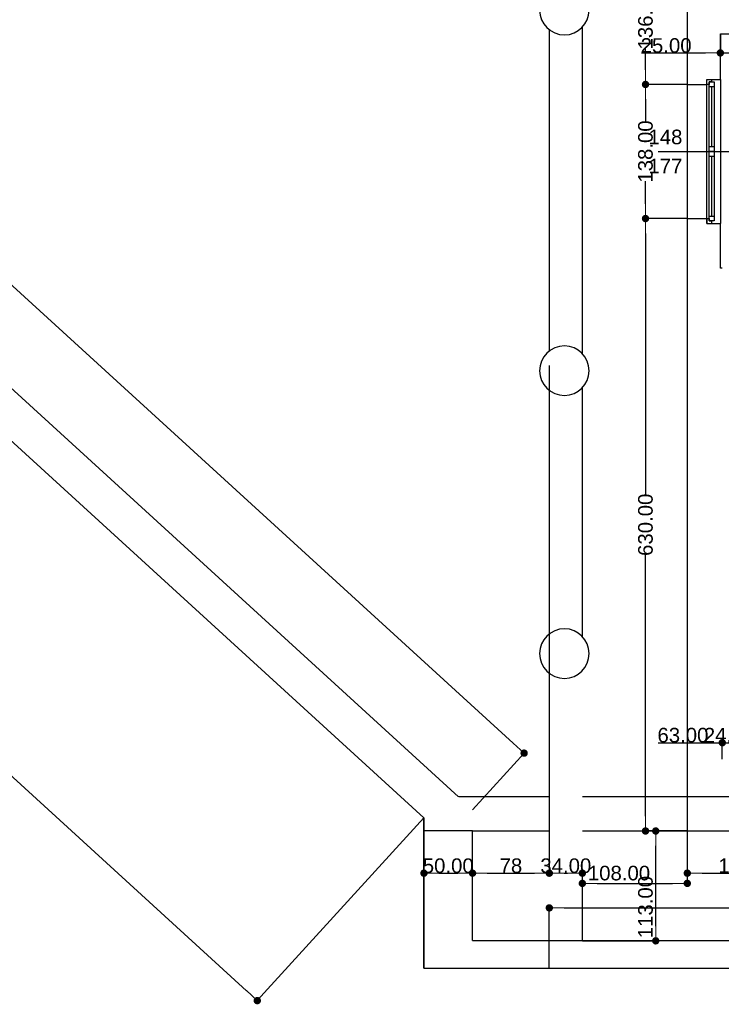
# Model space of a CAD drawing. Header units: millimetres. Extents: x -166872 to -65719, y 14266 to 44345.
# Tile 2 of 65: x -145708 to -138488, y 14266 to 24395. Entities that reach past the tile are written whole.
import ezdxf

# ---------------------------------------------------------------- set-up
doc = ezdxf.new("R2010")
doc.units = ezdxf.units.MM
doc.header["$MEASUREMENT"] = 0
doc.linetypes.add('Wipeout_Contour', pattern=[1000, 0, -1000])
for name, color, linetype in [('Obiekt', 7, 'Continuous'), ('Okno', 7, 'Continuous'), ('Strop', 7, 'Continuous'), ('Słup', 7, 'Continuous'), ('Wymiary', 63, 'Continuous'), ('Ściana', 7, 'Continuous')]:
    doc.layers.add(name, color=color, linetype=linetype)
doc.styles.add('Arial', font='txt')
doc.dimstyles.new('GENERATED_STYLE__1', dxfattribs={"dimtxt": 150, "dimasz": 152, "dimexe": 0.18, "dimexo": 0, "dimgap": 0.09, "dimtad": 1, "dimtih": 1, "dimtoh": 1, "dimlfac": 0.1, "dimzin": 0, "dimdsep": 46, "dimtxsty": 'Arial', "dimblk": 'ARROWHEAD_11', "dimblk1": 'ARROWHEAD_11', "dimblk2": 'ARROWHEAD_11', "dimcen": 0.09, "dimclrd": 114, "dimclre": 114, "dimclrt": 114, "dimazin": 0, "dimtfac": 1, "dimtdec": 4, "dimtmove": 0, "dimatfit": 3, "dimfxl": 1, "dimtolj": 1, "dimtzin": 0, "dimarcsym": 0})
doc.dimstyles.new('GENERATED_STYLE__2', dxfattribs={"dimtxt": 150, "dimasz": 152, "dimexe": 0.18, "dimexo": 0, "dimgap": 0.09, "dimtad": 1, "dimlfac": 0.1, "dimzin": 0, "dimdsep": 46, "dimtxsty": 'Arial', "dimblk": 'ARROWHEAD_11', "dimblk1": 'ARROWHEAD_11', "dimblk2": 'ARROWHEAD_11', "dimcen": 0.09, "dimclrd": 114, "dimclre": 114, "dimclrt": 114, "dimazin": 0, "dimtfac": 1, "dimtdec": 4, "dimtmove": 0, "dimatfit": 3, "dimfxl": 1, "dimtolj": 1, "dimtzin": 0, "dimarcsym": 0})
doc.dimstyles.new('GENERATED_STYLE__3', dxfattribs={"dimtxt": 150, "dimasz": 152, "dimexe": 0.18, "dimexo": 0, "dimgap": 0.09, "dimtad": 1, "dimlfac": 0.1, "dimzin": 0, "dimdsep": 46, "dimtxsty": 'Arial', "dimblk": 'ARROWHEAD_11', "dimblk1": 'ARROWHEAD_11', "dimblk2": 'ARROWHEAD_11', "dimcen": 0.09, "dimclrd": 114, "dimclre": 114, "dimclrt": 114, "dimazin": 0, "dimtfac": 1, "dimtdec": 4, "dimtmove": 2, "dimatfit": 3, "dimfxl": 1, "dimtolj": 1, "dimtzin": 0, "dimarcsym": 0})
doc.dimstyles.new('GENERATED_STYLE__4', dxfattribs={"dimtxt": 150, "dimasz": 152, "dimexe": 0.18, "dimexo": 0, "dimgap": 0.09, "dimtad": 1, "dimtih": 1, "dimtoh": 1, "dimlfac": 0.1, "dimzin": 0, "dimdsep": 46, "dimtxsty": 'Arial', "dimblk": 'ARROWHEAD_11', "dimblk1": 'ARROWHEAD_11', "dimblk2": 'ARROWHEAD_11', "dimcen": 0.09, "dimclrd": 114, "dimclre": 114, "dimclrt": 114, "dimazin": 0, "dimtfac": 1, "dimtdec": 4, "dimtmove": 2, "dimatfit": 3, "dimfxl": 1, "dimtolj": 1, "dimtzin": 0, "dimarcsym": 0})

# ---------------------------------------------------------------- blocks, each defined once
blk = doc.blocks.new('ARROWHEAD_11')
at = {"color": 0, "linetype": 'Continuous', "lineweight": 0}
blk.add_line((0, 0), (-1, 0), dxfattribs=at)
at = {"color": 0, "linetype": 'Continuous', "lineweight": 0, "const_width": 0.25, "flags": 128}
blk.add_lwpolyline([(-0.125, 0, 1), (0.125, 0, 1)], format="xyb", close=True, dxfattribs=at)
blk = doc.blocks.new('*D5621')
at = {"layer": 'Defpoints', "color": 0}
for p in [(-137848, 16957), (-138478, 16789), (-137848, 16789)]:
    blk.add_point(p, dxfattribs=at)
at = {"layer": 'Wymiary', "color": 114, "lineweight": -2}
for p, q in [((-139137, 16957), (-138630, 16957)), ((-138630, 16957), (-138478, 16957)), ((-138478, 16789), (-138478, 16957)), ((-138326, 16957), (-138000, 16957)), ((-137848, 16789), (-137848, 16957))]:
    blk.add_line(p, q, dxfattribs=at)
at = {"layer": 'Wymiary', "color": 114, "lineweight": -2, "xscale": 152, "yscale": 152, "zscale": 152, "rotation": 180}
blk.add_blockref('ARROWHEAD_11', (-138478, 16957), dxfattribs=at)
at = {"layer": 'Wymiary', "color": 114, "lineweight": -2, "xscale": 152, "yscale": 152, "zscale": 152}
blk.add_blockref('ARROWHEAD_11', (-137848, 16957), dxfattribs=at)
at = {"layer": 'Wymiary', "color": 114, "lineweight": 13, "insert": (-138883, 17034), "char_height": 150, "attachment_point": 5, "style": 'Arial'}
blk.add_mtext('\\A1;63.00', dxfattribs=at)
blk = doc.blocks.new('*D5622')
at = {"layer": 'Defpoints', "color": 0}
for p in [(-137608, 16957), (-137848, 16789), (-137608, 16399)]:
    blk.add_point(p, dxfattribs=at)
at = {"layer": 'Wymiary', "color": 114, "lineweight": -2}
for p, q in [((-138660, 16957), (-138152, 16957)), ((-138152, 16957), (-138000, 16957)), ((-137848, 16789), (-137848, 16957)), ((-137848, 16957), (-137608, 16957)), ((-137608, 16399), (-137608, 16957)), ((-137456, 16957), (-137304, 16957))]:
    blk.add_line(p, q, dxfattribs=at)
at = {"layer": 'Wymiary', "color": 114, "lineweight": -2, "xscale": 152, "yscale": 152, "zscale": 152}
blk.add_blockref('ARROWHEAD_11', (-137848, 16957), dxfattribs=at)
at = {"layer": 'Wymiary', "color": 114, "lineweight": -2, "xscale": 152, "yscale": 152, "zscale": 152, "rotation": 180}
blk.add_blockref('ARROWHEAD_11', (-137608, 16957), dxfattribs=at)
at = {"layer": 'Wymiary', "color": 114, "lineweight": 13, "insert": (-138406, 17034), "char_height": 150, "attachment_point": 5, "style": 'Arial'}
blk.add_mtext('\\A1;24.00', dxfattribs=at)
blk = doc.blocks.new('*D5610')
at = {"layer": 'Defpoints', "color": 0}
for p in [(-138498, 24249), (-138248, 24249), (-138248, 24053)]:
    blk.add_point(p, dxfattribs=at)
at = {"layer": 'Wymiary', "color": 114, "lineweight": -2}
for p, q in [((-138498, 24249), (-138498, 24053)), ((-138248, 24249), (-138248, 24053)), ((-139310, 24053), (-138802, 24053)), ((-138802, 24053), (-138650, 24053)), ((-138498, 24053), (-138248, 24053)), ((-138096, 24053), (-137944, 24053))]:
    blk.add_line(p, q, dxfattribs=at)
at = {"layer": 'Wymiary', "color": 114, "lineweight": -2, "xscale": 152, "yscale": 152, "zscale": 152}
blk.add_blockref('ARROWHEAD_11', (-138498, 24053), dxfattribs=at)
at = {"layer": 'Wymiary', "color": 114, "lineweight": -2, "xscale": 152, "yscale": 152, "zscale": 152, "rotation": 180}
blk.add_blockref('ARROWHEAD_11', (-138248, 24053), dxfattribs=at)
at = {"layer": 'Wymiary', "color": 114, "lineweight": 13, "insert": (-139056, 24129), "char_height": 150, "attachment_point": 5, "style": 'Arial'}
blk.add_mtext('\\A1;25.00', dxfattribs=at)
blk = doc.blocks.new('*D5776')
at = {"layer": 'Defpoints', "color": 0}
for p in [(-139163, 16049), (-138838, 16049), (-139918, 14919)]:
    blk.add_point(p, dxfattribs=at)
at = {"layer": 'Wymiary', "color": 114, "lineweight": -2}
for p, q in [((-138838, 16049), (-139164, 16049)), ((-139163, 15071), (-139163, 15897)), ((-139918, 14919), (-139163, 14919))]:
    blk.add_line(p, q, dxfattribs=at)
at = {"layer": 'Wymiary', "color": 114, "lineweight": -2, "xscale": 152, "yscale": 152, "zscale": 152}
for p, rotation in [((-139163, 16049), 90), ((-139163, 14919), 270)]:
    blk.add_blockref('ARROWHEAD_11', p, dxfattribs=dict(at, rotation=rotation))
at = {"layer": 'Wymiary', "color": 114, "lineweight": 13, "insert": (-139268, 15266), "char_height": 150, "attachment_point": 5, "rotation": 90, "style": 'Arial'}
blk.add_mtext('\\A1;113.00', dxfattribs=at)
blk = doc.blocks.new('*D5777')
at = {"layer": 'Defpoints', "color": 0}
for p in [(-139268, 22349), (-138838, 22349), (-138838, 16049)]:
    blk.add_point(p, dxfattribs=at)
at = {"layer": 'Wymiary', "color": 114, "lineweight": -2}
for p, q in [((-138838, 22349), (-139269, 22349)), ((-139268, 22197), (-139268, 19511)), ((-139268, 16201), (-139268, 18888)), ((-138838, 16049), (-139269, 16049))]:
    blk.add_line(p, q, dxfattribs=at)
at = {"layer": 'Wymiary', "color": 114, "lineweight": -2, "xscale": 152, "yscale": 152, "zscale": 152}
for p, rotation in [((-139268, 22349), 90), ((-139268, 16049), 270)]:
    blk.add_blockref('ARROWHEAD_11', p, dxfattribs=dict(at, rotation=rotation))
at = {"layer": 'Wymiary', "color": 114, "lineweight": 13, "insert": (-139268, 19199), "char_height": 150, "attachment_point": 5, "rotation": 90, "style": 'Arial'}
blk.add_mtext('\\A1;630.00', dxfattribs=at)
blk = doc.blocks.new('*D5778')
at = {"layer": 'Defpoints', "color": 0}
for p in [(-139268, 23729), (-138838, 23729), (-138838, 22349)]:
    blk.add_point(p, dxfattribs=at)
at = {"layer": 'Wymiary', "color": 114, "lineweight": -2}
for p, q in [((-138838, 23729), (-139269, 23729)), ((-139268, 23577), (-139268, 23343)), ((-139268, 22501), (-139268, 22735)), ((-138838, 22349), (-139269, 22349))]:
    blk.add_line(p, q, dxfattribs=at)
at = {"layer": 'Wymiary', "color": 114, "lineweight": -2, "xscale": 152, "yscale": 152, "zscale": 152}
for p, rotation in [((-139268, 23729), 90), ((-139268, 22349), 270)]:
    blk.add_blockref('ARROWHEAD_11', p, dxfattribs=dict(at, rotation=rotation))
at = {"layer": 'Wymiary', "color": 114, "lineweight": 13, "insert": (-139268, 23039), "char_height": 150, "attachment_point": 5, "rotation": 90, "style": 'Arial'}
blk.add_mtext('\\A1;138.00', dxfattribs=at)
blk = doc.blocks.new('*D5779')
at = {"layer": 'Defpoints', "color": 0}
for p in [(-139268, 25089), (-138838, 25089), (-138838, 23729)]:
    blk.add_point(p, dxfattribs=at)
at = {"layer": 'Wymiary', "color": 114, "lineweight": -2}
for p, q in [((-138838, 25089), (-139269, 25089)), ((-139268, 24937), (-139268, 24713)), ((-139268, 23881), (-139268, 24105)), ((-138838, 23729), (-139269, 23729))]:
    blk.add_line(p, q, dxfattribs=at)
at = {"layer": 'Wymiary', "color": 114, "lineweight": -2, "xscale": 152, "yscale": 152, "zscale": 152}
for p, rotation in [((-139268, 25089), 90), ((-139268, 23729), 270)]:
    blk.add_blockref('ARROWHEAD_11', p, dxfattribs=dict(at, rotation=rotation))
at = {"layer": 'Wymiary', "color": 114, "lineweight": 13, "insert": (-139268, 24409), "char_height": 150, "attachment_point": 5, "rotation": 90, "style": 'Arial'}
blk.add_mtext('\\A1;136.00', dxfattribs=at)
blk = doc.blocks.new('*D6223')
at = {"layer": 'Defpoints', "color": 0}
for p in [(-141048, 15615), (-141548, 15594), (-141048, 15594)]:
    blk.add_point(p, dxfattribs=at)
at = {"layer": 'Wymiary', "color": 114, "lineweight": -2}
for p, q in [((-141548, 15594), (-141548, 15615)), ((-141396, 15615), (-141200, 15615)), ((-141048, 15594), (-141048, 15615))]:
    blk.add_line(p, q, dxfattribs=at)
at = {"layer": 'Wymiary', "color": 114, "lineweight": -2, "xscale": 152, "yscale": 152, "zscale": 152, "rotation": 180}
blk.add_blockref('ARROWHEAD_11', (-141548, 15615), dxfattribs=at)
at = {"layer": 'Wymiary', "color": 114, "lineweight": -2, "xscale": 152, "yscale": 152, "zscale": 152}
blk.add_blockref('ARROWHEAD_11', (-141048, 15615), dxfattribs=at)
at = {"layer": 'Wymiary', "color": 114, "lineweight": 13, "insert": (-141298, 15691), "char_height": 150, "attachment_point": 5, "style": 'Arial'}
blk.add_mtext('\\A1;50.00', dxfattribs=at)
blk = doc.blocks.new('*D6224')
at = {"layer": 'Defpoints', "color": 0}
for p in [(-140258, 20839), (-140258, 15615), (-141048, 15594)]:
    blk.add_point(p, dxfattribs=at)
at = {"layer": 'Wymiary', "color": 114, "lineweight": -2}
for p, q in [((-140258, 20839), (-140258, 15615)), ((-141048, 15594), (-141048, 15615)), ((-140896, 15615), (-140410, 15615))]:
    blk.add_line(p, q, dxfattribs=at)
at = {"layer": 'Wymiary', "color": 114, "lineweight": -2, "xscale": 152, "yscale": 152, "zscale": 152, "rotation": 180}
blk.add_blockref('ARROWHEAD_11', (-141048, 15615), dxfattribs=at)
at = {"layer": 'Wymiary', "color": 114, "lineweight": -2, "xscale": 152, "yscale": 152, "zscale": 152}
blk.add_blockref('ARROWHEAD_11', (-140258, 15615), dxfattribs=at)
at = {"layer": 'Wymiary', "color": 114, "lineweight": 13, "insert": (-140653, 15691), "char_height": 150, "attachment_point": 5, "style": 'Arial'}
blk.add_mtext('\\A1;78', dxfattribs=at)
blk = doc.blocks.new('*D6225')
at = {"layer": 'Defpoints', "color": 0}
for p in [(-140258, 20839), (-139918, 15615), (-139918, 14919)]:
    blk.add_point(p, dxfattribs=at)
at = {"layer": 'Wymiary', "color": 114, "lineweight": -2}
for p, q in [((-140258, 20839), (-140258, 15615)), ((-140106, 15615), (-140070, 15615)), ((-139918, 14919), (-139918, 15615))]:
    blk.add_line(p, q, dxfattribs=at)
at = {"layer": 'Wymiary', "color": 114, "lineweight": -2, "xscale": 152, "yscale": 152, "zscale": 152, "rotation": 180}
blk.add_blockref('ARROWHEAD_11', (-140258, 15615), dxfattribs=at)
at = {"layer": 'Wymiary', "color": 114, "lineweight": -2, "xscale": 152, "yscale": 152, "zscale": 152}
blk.add_blockref('ARROWHEAD_11', (-139918, 15615), dxfattribs=at)
at = {"layer": 'Wymiary', "color": 114, "lineweight": 13, "insert": (-140088, 15691), "char_height": 150, "attachment_point": 5, "style": 'Arial'}
blk.add_mtext('\\A1;34.00', dxfattribs=at)
blk = doc.blocks.new('*D6226')
at = {"layer": 'Defpoints', "color": 0}
for p in [(-138838, 16049), (-138838, 15510), (-139918, 14919)]:
    blk.add_point(p, dxfattribs=at)
at = {"layer": 'Wymiary', "color": 114, "lineweight": -2}
for p, q in [((-138838, 16049), (-138838, 15510)), ((-139918, 14919), (-139918, 15510)), ((-139766, 15510), (-138990, 15510))]:
    blk.add_line(p, q, dxfattribs=at)
at = {"layer": 'Wymiary', "color": 114, "lineweight": -2, "xscale": 152, "yscale": 152, "zscale": 152, "rotation": 180}
blk.add_blockref('ARROWHEAD_11', (-139918, 15510), dxfattribs=at)
at = {"layer": 'Wymiary', "color": 114, "lineweight": -2, "xscale": 152, "yscale": 152, "zscale": 152}
blk.add_blockref('ARROWHEAD_11', (-138838, 15510), dxfattribs=at)
at = {"layer": 'Wymiary', "color": 114, "lineweight": 13, "insert": (-139541, 15615), "char_height": 150, "attachment_point": 5, "style": 'Arial'}
blk.add_mtext('\\A1;108.00', dxfattribs=at)
blk = doc.blocks.new('*D6227')
at = {"layer": 'Defpoints', "color": 0}
for p in [(-138838, 16049), (-137558, 16049), (-137558, 15615)]:
    blk.add_point(p, dxfattribs=at)
at = {"layer": 'Wymiary', "color": 114, "lineweight": -2}
for p, q in [((-138838, 16049), (-138838, 15615)), ((-137558, 16049), (-137558, 15615)), ((-138686, 15615), (-137710, 15615))]:
    blk.add_line(p, q, dxfattribs=at)
at = {"layer": 'Wymiary', "color": 114, "lineweight": -2, "xscale": 152, "yscale": 152, "zscale": 152, "rotation": 180}
blk.add_blockref('ARROWHEAD_11', (-138838, 15615), dxfattribs=at)
at = {"layer": 'Wymiary', "color": 114, "lineweight": -2, "xscale": 152, "yscale": 152, "zscale": 152}
blk.add_blockref('ARROWHEAD_11', (-137558, 15615), dxfattribs=at)
at = {"layer": 'Wymiary', "color": 114, "lineweight": 13, "insert": (-138198, 15691), "char_height": 150, "attachment_point": 5, "style": 'Arial'}
blk.add_mtext('\\A1;128.00', dxfattribs=at)
blk = doc.blocks.new('*D6253')
at = {"layer": 'Defpoints', "color": 0}
for p in [(-67558, 20909), (-67558, 15258), (-140258, 14639)]:
    blk.add_point(p, dxfattribs=at)
at = {"layer": 'Wymiary', "color": 114, "lineweight": -2}
for p, q in [((-67558, 20909), (-67558, 15258)), ((-140258, 14639), (-140258, 15258)), ((-140106, 15258), (-67710, 15258))]:
    blk.add_line(p, q, dxfattribs=at)
at = {"layer": 'Wymiary', "color": 114, "lineweight": -2, "xscale": 152, "yscale": 152, "zscale": 152, "rotation": 180}
blk.add_blockref('ARROWHEAD_11', (-140258, 15258), dxfattribs=at)
at = {"layer": 'Wymiary', "color": 114, "lineweight": -2, "xscale": 152, "yscale": 152, "zscale": 152}
blk.add_blockref('ARROWHEAD_11', (-67558, 15258), dxfattribs=at)
at = {"layer": 'Wymiary', "color": 114, "lineweight": 13, "insert": (-103908, 15334), "char_height": 150, "attachment_point": 5, "style": 'Arial'}
blk.add_mtext('\\A1;7270.01', dxfattribs=at)
blk = doc.blocks.new('*D6291')
at = {"layer": 'Defpoints', "color": 0}
for p in [(-158316, 31570), (-140517, 16850), (-141048, 16268)]:
    blk.add_point(p, dxfattribs=at)
at = {"layer": 'Wymiary', "color": 114, "lineweight": -2}
for p, q in [((-158316, 31570), (-157557, 32402)), ((-157445, 32299), (-149204, 24778)), ((-140630, 16952), (-148870, 24473)), ((-141048, 16268), (-140517, 16850))]:
    blk.add_line(p, q, dxfattribs=at)
at = {"layer": 'Wymiary', "color": 114, "lineweight": -2, "xscale": 152, "yscale": 152, "zscale": 152}
for p, rotation in [((-157557, 32402), 137.6132114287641), ((-140517, 16850), 317.6132114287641)]:
    blk.add_blockref('ARROWHEAD_11', p, dxfattribs=dict(at, rotation=rotation))
at = {"layer": 'Wymiary', "color": 114, "lineweight": 13, "insert": (-149037, 24626), "char_height": 150, "attachment_point": 5, "rotation": 317.6132, "style": 'Arial'}
blk.add_mtext('\\A1;2305', dxfattribs=at)
blk = doc.blocks.new('*D6293')
at = {"layer": 'Defpoints', "color": 0}
for p in [(-159769, 29979), (-141548, 16183), (-143263, 14304)]:
    blk.add_point(p, dxfattribs=at)
at = {"layer": 'Wymiary', "color": 114, "lineweight": -2}
for p, q in [((-159769, 29979), (-160073, 29646)), ((-159960, 29543), (-151834, 22127)), ((-143375, 14406), (-151501, 21823)), ((-141548, 16183), (-143263, 14304))]:
    blk.add_line(p, q, dxfattribs=at)
at = {"layer": 'Wymiary', "color": 114, "lineweight": -2, "yscale": 152, "zscale": 152}
for p, xscale, rotation in [((-160072, 29646), 152.0000000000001, 137.6132114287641), ((-143263, 14304), 152, 317.6132114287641)]:
    blk.add_blockref('ARROWHEAD_11', p, dxfattribs=dict(at, xscale=xscale, rotation=rotation))
at = {"layer": 'Wymiary', "color": 114, "lineweight": 13, "insert": (-151668, 21975), "char_height": 150, "attachment_point": 5, "rotation": 317.6132, "style": 'Arial'}
blk.add_mtext('\\A1;2296', dxfattribs=at)

msp = doc.modelspace()

# ---------------------------------------------------------------- linework, layer by layer
at = {"layer": 'Obiekt'}
msp.add_line((-139138.018, 23039.32), (-138398.018, 23039.32), dxfattribs=at)
at = {"layer": 'Okno'}
for p, q in [((-138838.018, 23729.32), (-138838.018, 22349.32)), ((-138638.018, 23729.32), (-138638.018, 23779.32)), ((-138638.018, 23779.32), (-138588.018, 23779.32)), ((-138638.018, 23729.32), (-138638.018, 23779.32)), ((-138613.018, 23729.32), (-138638.018, 23729.32)), ((-138638.018, 23039.32), (-138638.018, 23729.32)), ((-138588.018, 23754.32), (-138613.018, 23754.32)), ((-138613.018, 23754.32), (-138613.018, 23729.32)), ((-138613.018, 23704.32), (-138613.018, 23754.32)), ((-138613.018, 23754.32), (-138563.018, 23754.32)), ((-138563.018, 23704.32), (-138613.018, 23704.32)), ((-138613.018, 23089.32), (-138613.018, 23704.32)), ((-138588.018, 23779.32), (-138588.018, 23754.32)), ((-138588.018, 23704.32), (-138588.018, 23089.32)), ((-138563.018, 23754.32), (-138563.018, 23704.32)), ((-138563.018, 23704.32), (-138563.018, 23089.32)), ((-138563.018, 23704.32), (-138563.018, 23089.32)), ((-138498.018, 23779.32), (-138498.018, 22299.32)), ((-138638.018, 22349.32), (-138638.018, 23039.32)), ((-138613.018, 23039.32), (-138613.018, 23089.32)), ((-138613.018, 23089.32), (-138563.018, 23089.32)), ((-138563.018, 23039.32), (-138613.018, 23039.32)), ((-138613.018, 22989.32), (-138613.018, 23039.32)), ((-138613.018, 23039.32), (-138563.018, 23039.32)), ((-138563.018, 23089.32), (-138563.018, 23039.32)), ((-138563.018, 23039.32), (-138563.018, 22989.32)), ((-138563.018, 22989.32), (-138613.018, 22989.32)), ((-138613.018, 22374.32), (-138613.018, 22989.32)), ((-138588.018, 22989.32), (-138588.018, 22374.32)), ((-138563.018, 22989.32), (-138563.018, 22374.32)), ((-138563.018, 22989.32), (-138563.018, 22374.32)), ((-138638.018, 22299.32), (-138638.018, 22349.32)), ((-138638.018, 22349.32), (-138613.018, 22349.32)), ((-138638.018, 22349.32), (-138638.018, 22299.32)), ((-138638.018, 22299.32), (-138588.018, 22299.32)), ((-138613.018, 22324.32), (-138613.018, 22374.32)), ((-138613.018, 22374.32), (-138563.018, 22374.32)), ((-138613.018, 22349.32), (-138613.018, 22324.32)), ((-138613.018, 22324.32), (-138588.018, 22324.32)), ((-138563.018, 22324.32), (-138613.018, 22324.32)), ((-138588.018, 22324.32), (-138588.018, 22299.32)), ((-138563.018, 22374.32), (-138563.018, 22324.32))]:
    msp.add_line(p, q, dxfattribs=at)
at = {"layer": 'Strop', "flags": 128}
msp.add_lwpolyline([(-96528.019, 14639.32), (-140258.019, 14639.32), (-141547.974, 14639.32), (-141547.974, 16204.96), (-158346.468, 31536.991), (-159768.887, 29978.522), (-165456.021, 35169.185), (-162779.93, 38101.664), (-160850.538, 36340.703), (-154498.018, 36340.703), (-154498.018, 42361.953, -0.000026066), (-154486.563, 42364.139, -0.048415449), (-132966.516, 44343.261, -0.006018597), (-130274.231, 44297.262), (-126000.282, 44095.254, -0.000456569), (-125806.601, 44084.047, -0.017918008), (-118229.318, 43365.515, -0.007769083), (-114963.359, 42885.553), (-114963.364, 42885.522, -0.034912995), (-97147.904, 38702.246, -0.03139835)], format="xyb", dxfattribs=at)
at = {"layer": 'Ściana'}
for p, q in [((-138838.018, 23729.32), (-138638.018, 23729.32)), ((-138638.018, 23729.32), (-138638.018, 23779.32)), ((-138638.018, 23779.32), (-138588.018, 23779.32)), ((-138588.018, 23779.32), (-138498.018, 23779.32)), ((-138838.018, 22349.32), (-138638.018, 22349.32)), ((-138638.018, 22349.32), (-138638.018, 22299.32)), ((-138638.018, 22299.32), (-138588.018, 22299.32)), ((-138588.018, 22299.32), (-138498.018, 22299.32))]:
    msp.add_line(p, q, dxfattribs=at)
at = {"layer": 'Ściana', "flags": 128}
for points in [[(-138838.018, 25089.281), (-138838.018, 23729.32)], [(-138498.018, 24249.281), (-138248.018, 24249.281)], [(-138498.018, 23779.32), (-138498.018, 24249.281)], [(-138838.018, 22349.32), (-138838.018, 21839.32)], [(-138498.018, 21839.32), (-138498.018, 22299.32)], [(-138838.018, 21839.32), (-138838.018, 16049.32)], [(-138478.018, 21839.32), (-138498.018, 21839.32)], [(-137608.018, 16399.32), (-141191.487, 16399.32)], [(-141547.974, 16049.32), (-137558.018, 16049.32)]]:
    msp.add_lwpolyline(points, dxfattribs=at)

# ---------------------------------------------------------------- texts
at = {"layer": 'Obiekt', "char_height": 150, "attachment_point": 7, "style": 'Arial'}
for s, insert in [('\\A1;{\\fArial|b0|i0|c238|p38;148}', (-139238.018, 23111.852)), ('\\A1;{\\fArial|b0|i0|c238|p38;177}', (-139238.018, 22814.321))]:
    msp.add_mtext(s, dxfattribs=dict(at, insert=insert))

# ---------------------------------------------------------------- dimensions: what is measured, and where the dimension line sits
at = {"layer": 'Wymiary', "lineweight": 13}
for base, p1, p2, picture, middle in [((-139268.388, 25089.281), (-138838.018, 23729.32), (-138838.018, 25089.281), '*D5779', (-139268.388, 24409.301)), ((-139268.388, 23729.32), (-138838.018, 22349.32), (-138838.018, 23729.32), '*D5778', (-139268.388, 23039.32)), ((-139268.388, 22349.32), (-138838.018, 16049.32), (-138838.018, 22349.32), '*D5777', (-139268.388, 19199.32))]:
    dim = msp.add_linear_dim(base=base, p1=p1, p2=p2, angle=90, dimstyle='GENERATED_STYLE__2', dxfattribs=at)
    dim.commit()
    dim.dimension.update_dxf_attribs({"geometry": picture, "text_midpoint": middle, "dimtype": 128, "text_rotation": 90})
for base, p1, p2, picture, middle in [((-138248.018, 24052.771), (-138498.018, 24249.281), (-138248.018, 24249.281), '*D5610', (-139056.218, 24052.771)), ((-137848.018, 16957.188), (-138478.018, 16789.32), (-137848.018, 16789.32), '*D5621', (-138883.348, 16957.188)), ((-137608.018, 16957.188), (-137848.018, 16789.32), (-137608.018, 16399.32), '*D5622', (-138406.218, 16957.188)), ((-137558.018, 15614.705), (-138838.018, 16049.32), (-137558.018, 16049.32), '*D6227', (-138198.018, 15614.705))]:
    dim = msp.add_linear_dim(base=base, p1=p1, p2=p2, dimstyle='GENERATED_STYLE__1', dxfattribs=at)
    dim.commit()
    dim.dimension.update_dxf_attribs({"geometry": picture, "text_midpoint": middle, "dimtype": 128})

# ---------------------------------------------------------------- next in the draw order: wipeouts: each hides what was drawn before it
at = {"linetype": 'Wipeout_Contour', "lineweight": 0, "ltscale": 607166.035842}
msp.add_wipeout([(-158350.649, 31532.41), (-141547.974, 16183.2), (-141047.974, 16268.222), (-158080.996, 31827.854)], dxfattribs=at).dxf.layer = 'Ściana'
at = {"linetype": 'Wipeout_Contour', "lineweight": 0, "ltscale": 1702741.199014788}
msp.add_wipeout([(-140200.603, 24258.692), (-140258.019, 24297.056), (-140258.019, 20981.506), (-140200.603, 21019.871), (-140103.018, 21039.281), (-140005.434, 21019.871), (-139922.706, 20964.594), (-139918.019, 20957.578), (-139918.019, 24320.984), (-139922.706, 24313.969), (-140005.434, 24258.692), (-140103.018, 24239.281)], dxfattribs=at).dxf.layer = 'Ściana'
at = {"linetype": 'Wipeout_Contour', "lineweight": 0, "ltscale": 1696809.721978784}
msp.add_wipeout([(-140200.603, 20548.692), (-140258.019, 20587.056), (-140258.019, 18071.506), (-140200.603, 18109.87), (-140103.018, 18129.281), (-140005.434, 18109.87), (-139922.706, 18054.593), (-139918.019, 18047.578), (-139918.019, 20610.984), (-139922.706, 20603.969), (-140005.434, 20548.692), (-140103.018, 20529.281)], dxfattribs=at).dxf.layer = 'Ściana'
at = {"linetype": 'Wipeout_Contour', "lineweight": 0, "ltscale": 477383.047514}
msp.add_wipeout([(-96878.019, 14919.32), (-139918.019, 14919.32), (-140258.019, 14639.32), (-96528.019, 14639.32)], dxfattribs=at).dxf.layer = 'Ściana'

# ---------------------------------------------------------------- next in the draw order: linework, layer by layer
at = {"layer": 'Słup'}
for centre, start, end in [((-140103.018, 24494.281), 180, 0), ((-140103.018, 20784.281), 0, 180), ((-140103.018, 20784.281), 180, 0), ((-140103.018, 17874.281), 0, 180)]:
    msp.add_arc(centre, 255, start, end, dxfattribs=at)
at = {"layer": 'Ściana', "flags": 128}
for points in [[(-158350.649, 31532.41), (-141547.974, 16183.2)], [(-141191.487, 16399.32), (-154158.018, 28244.222)], [(-139918.019, 20957.578), (-139918.019, 24320.984)], [(-140258.019, 24297.056), (-140258.019, 20981.506)], [(-140258.019, 20587.056), (-140258.019, 18071.506)], [(-139918.019, 18047.578), (-139918.019, 20610.984)], [(-96878.019, 14919.32), (-140258.019, 14919.32)], [(-140258.019, 14639.32), (-96528.019, 14639.32)]]:
    msp.add_lwpolyline(points, dxfattribs=at)

# ---------------------------------------------------------------- next in the draw order: wipeouts: each hides what was drawn before it
at = {"linetype": 'Wipeout_Contour', "lineweight": 0, "ltscale": 1128794.11144518}
msp.add_wipeout([(-140258.019, 14639.32), (-139918.019, 14919.32), (-139918.019, 17700.984), (-139922.706, 17693.969), (-140005.434, 17638.692), (-140103.018, 17619.281), (-140200.603, 17638.692), (-140258.019, 17677.056)], dxfattribs=at).dxf.layer = 'Ściana'
at = {"linetype": 'Wipeout_Contour', "lineweight": 0, "ltscale": 568620.011315}
msp.add_wipeout([(-141547.974, 16183.2), (-141547.974, 14919.32), (-141047.974, 14919.32), (-141047.974, 16268.222)], dxfattribs=at).dxf.layer = 'Ściana'

# ---------------------------------------------------------------- next in the draw order: linework, layer by layer
at = {"layer": 'Słup'}
msp.add_arc((-140103.018, 17874.281), 255, 180, 0, dxfattribs=at)
at = {"layer": 'Ściana', "flags": 128}
for points in [[(-141547.974, 16183.2), (-141547.974, 14919.32)], [(-141047.974, 14919.32), (-141047.974, 16049.32)]]:
    msp.add_lwpolyline(points, dxfattribs=at)
at = {"layer": 'Ściana'}
msp.add_lwpolyline([(-141047.974, 16049.32), (-141547.974, 16049.32)], dxfattribs=at)

# ---------------------------------------------------------------- next in the draw order: dimensions: what is measured, and where the dimension line sits
at = {"layer": 'Wymiary', "lineweight": 13}
dim = msp.add_linear_dim(base=(-140517.362, 16849.586), p1=(-158316.132, 31570.228), p2=(-141047.974, 16268.222), angle=317.6132114, text='2305', dimstyle='GENERATED_STYLE__2', dxfattribs=at)
dim.commit()
dim.dimension.update_dxf_attribs({"geometry": '*D6291', "text_midpoint": (-149037.246, 24625.707), "dimtype": 128, "text_rotation": 317.6132114})
dim = msp.add_linear_dim(base=(-140258.019, 15614.705), p1=(-141047.974, 15593.771), p2=(-140258.019, 20839.301), text='78', dimstyle='GENERATED_STYLE__1', dxfattribs=at)
dim.commit()
dim.dimension.update_dxf_attribs({"geometry": '*D6224', "text_midpoint": (-140652.997, 15614.705), "dimtype": 128})
for base, p1, p2, dimstyle, picture, middle in [((-138838.018, 15509.705), (-139918.019, 14919.32), (-138838.018, 16049.32), 'GENERATED_STYLE__4', '*D6226', (-139541.254, 15614.705)), ((-141047.974, 15614.705), (-141547.974, 15593.771), (-141047.974, 15593.771), 'GENERATED_STYLE__1', '*D6223', (-141297.974, 15614.705))]:
    dim = msp.add_linear_dim(base=base, p1=p1, p2=p2, dimstyle=dimstyle, dxfattribs=at)
    dim.commit()
    dim.dimension.update_dxf_attribs({"geometry": picture, "text_midpoint": middle, "dimtype": 128})
dim = msp.add_linear_dim(base=(-139163.388, 16049.32), p1=(-139918.019, 14919.32), p2=(-138838.018, 16049.32), angle=90, dimstyle='GENERATED_STYLE__3', dxfattribs=at)
dim.commit()
dim.dimension.update_dxf_attribs({"geometry": '*D5776', "text_midpoint": (-139268.388, 15265.502), "dimtype": 128, "text_rotation": 90})

# ---------------------------------------------------------------- next in the draw order: wipeouts: each hides what was drawn before it
at = {"linetype": 'Wipeout_Contour', "lineweight": 0, "ltscale": 566704.251021}
msp.add_wipeout([(-141547.974, 14639.32), (-140258.019, 14639.32), (-140258.019, 14919.32), (-141547.974, 14919.32)], dxfattribs=at).dxf.layer = 'Ściana'

# ---------------------------------------------------------------- next in the draw order: linework, layer by layer
at = {"layer": 'Ściana', "flags": 128}
for points in [[(-141547.974, 14919.32), (-141547.974, 14639.32)], [(-139144.388, 14919.32), (-141047.974, 14919.32)], [(-140258.019, 14639.32), (-140258.019, 14919.32)], [(-141547.974, 14639.32), (-140258.019, 14639.32)]]:
    msp.add_lwpolyline(points, dxfattribs=at)

# ---------------------------------------------------------------- next in the draw order: dimensions: what is measured, and where the dimension line sits
at = {"layer": 'Wymiary', "lineweight": 13}
dim = msp.add_linear_dim(base=(-143263.156, 14303.966), p1=(-159768.887, 29978.522), p2=(-141547.974, 16183.2), angle=317.6132114, text='2296', dimstyle='GENERATED_STYLE__2', dxfattribs=at)
dim.commit()
dim.dimension.update_dxf_attribs({"geometry": '*D6293', "text_midpoint": (-151667.82, 21974.926), "dimtype": 128, "text_rotation": 317.6132114})
for base, p1, p2, picture, middle in [((-67557.968, 15257.749), (-140258.019, 14639.32), (-67557.968, 20909.241), '*D6253', (-103907.994, 15257.749)), ((-139918.019, 15614.705), (-140258.019, 20839.301), (-139918.019, 14919.32), '*D6225', (-140088.019, 15614.705))]:
    dim = msp.add_linear_dim(base=base, p1=p1, p2=p2, dimstyle='GENERATED_STYLE__1', dxfattribs=at)
    dim.commit()
    dim.dimension.update_dxf_attribs({"geometry": picture, "text_midpoint": middle, "dimtype": 128})

doc.saveas('drawing.dxf')
